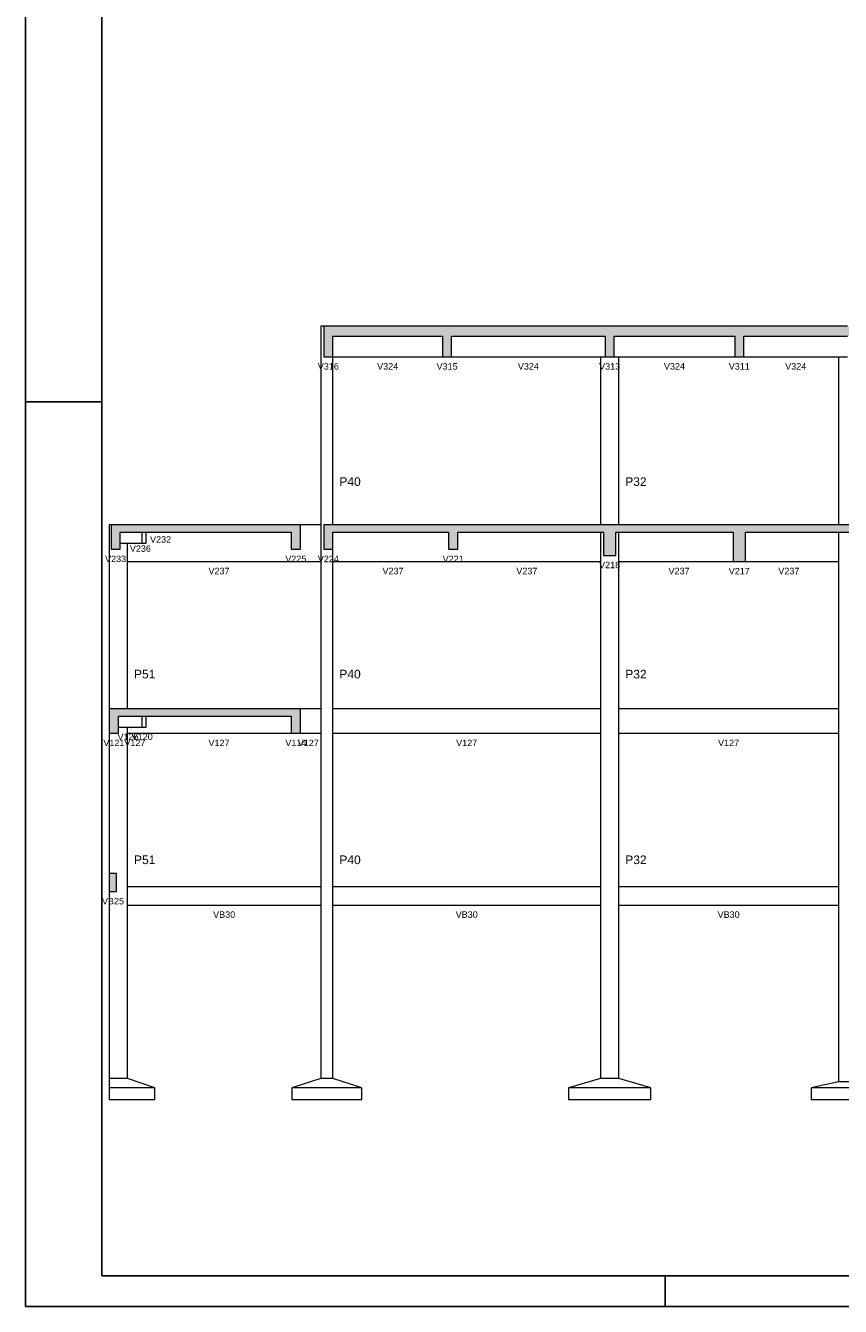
# Model space of a CAD drawing. Header units: millimetres. Extents: x 0 to 119, y 0 to 84.
# Tile 1 of 11: x 0 to 27, y 0 to 42. Entities that reach past the tile are written whole.
import ezdxf

# ---------------------------------------------------------------- set-up
doc = ezdxf.new("R2010")
doc.units = ezdxf.units.MM
doc.header["$MEASUREMENT"] = 0
doc.linetypes.add('NULL', pattern=[0])
for name, color, linetype, lineweight in [('FO-Elementos cortados', 159, 'Continuous', 5), ('FO-Elementos em vista', 7, 'Continuous', 5), ('FO-Hachuras', 153, 'Continuous', 5), ('FO-Textos das vigas', 7, 'Continuous', 5), ('FO-Textos dos pilares', 7, 'Continuous', 5)]:
    doc.layers.add(name, color=color, linetype=linetype, lineweight=lineweight)
doc.layers.add('SEDUC_MARF', color=1, linetype='Continuous')
doc.layers.add('SEDUC_MARGG', color=7, linetype='Continuous')
doc.styles.add('Arial', font='txt')

msp = doc.modelspace()

# ---------------------------------------------------------------- hatches: boundary and pattern name
at = {"layer": 'FO-Hachuras', "linetype": 'Continuous'}
for points in [[(9.7926, 31.8569), (13.9926, 31.8569), (13.9926, 32.1769), (9.7926, 32.1769), (9.7926, 31.8569)], [(9.7926, 31.1769), (10.0926, 31.1769), (10.0926, 32.1769), (9.7926, 32.1769), (9.7926, 31.1769)], [(13.6926, 31.8569), (19.331, 31.8569), (19.331, 32.1769), (13.6926, 32.1769), (13.6926, 31.8569)], [(13.6926, 31.1769), (13.9926, 31.1769), (13.9926, 32.1769), (13.6926, 32.1769), (13.6926, 31.1769)], [(19.031, 31.8569), (23.5894, 31.8569), (23.5894, 32.1769), (19.031, 32.1769), (19.031, 31.8569)], [(19.031, 31.1769), (19.331, 31.1769), (19.331, 32.1769), (19.031, 32.1769), (19.031, 31.1769)], [(23.2894, 31.8569), (27.2964, 31.8569), (27.2964, 32.1769), (23.2894, 32.1769), (23.2894, 31.8569)], [(23.2894, 31.1769), (23.5894, 31.1769), (23.5894, 32.1769), (23.2894, 32.1769), (23.2894, 31.1769)], [(2.8066, 25.4169), (9.0264, 25.4169), (9.0264, 25.6569), (2.8066, 25.6569), (2.8066, 25.4169)], [(2.8066, 24.8569), (3.1066, 24.8569), (3.1066, 25.6569), (2.8066, 25.6569), (2.8066, 24.8569)], [(8.7264, 24.8569), (9.0264, 24.8569), (9.0264, 25.6569), (8.7264, 25.6569), (8.7264, 24.8569)], [(9.7926, 25.4169), (14.1926, 25.4169), (14.1926, 25.6569), (9.7926, 25.6569), (9.7926, 25.4169)], [(9.7926, 24.8569), (10.0926, 24.8569), (10.0926, 25.6569), (9.7926, 25.6569), (9.7926, 24.8569)], [(13.8926, 25.4169), (19.381, 25.4169), (19.381, 25.6569), (13.8926, 25.6569), (13.8926, 25.4169)], [(13.8926, 24.8569), (14.1926, 24.8569), (14.1926, 25.6569), (13.8926, 25.6569), (13.8926, 24.8569)], [(18.981, 25.4169), (23.6394, 25.4169), (23.6394, 25.6569), (18.981, 25.6569), (18.981, 25.4169)], [(18.981, 24.6569), (19.381, 24.6569), (19.381, 25.6569), (18.981, 25.6569), (18.981, 24.6569)], [(23.2394, 25.4169), (28.5424, 25.4169), (28.5424, 25.6569), (23.2394, 25.6569), (23.2394, 25.4169)], [(23.2394, 24.4569), (23.6394, 24.4569), (23.6394, 25.6569), (23.2394, 25.6569), (23.2394, 24.4569)], [(2.7494, 19.3769), (9.0264, 19.3769), (9.0264, 19.6169), (2.7494, 19.6169), (2.7494, 19.3769)], [(2.7494, 18.8169), (3.0494, 18.8169), (3.0494, 19.6169), (2.7494, 19.6169), (2.7494, 18.8169)], [(8.7264, 18.8169), (9.0264, 18.8169), (9.0264, 19.6169), (8.7264, 19.6169), (8.7264, 18.8169)], [(2.7494, 13.6169), (2.9894, 13.6169), (2.9894, 14.2169), (2.7494, 14.2169), (2.7494, 13.6169)]]:
    msp.add_hatch(color=153, dxfattribs=at).paths.add_polyline_path(points)

# ---------------------------------------------------------------- linework, layer by layer
at = {"layer": 'FO-Elementos cortados'}
for p, q in [((9.7926, 32.1769), (9.7926, 31.8569)), ((9.9426, 32.1769), (9.7926, 32.1769)), ((10.0926, 32.1769), (9.9426, 32.1769)), ((13.6926, 32.1769), (10.0926, 32.1769)), ((13.8426, 32.1769), (13.6926, 32.1769)), ((13.9926, 32.1769), (13.8426, 32.1769)), ((18.881, 32.1769), (13.9926, 32.1769)), ((19.031, 32.1769), (18.881, 32.1769)), ((19.181, 32.1769), (19.031, 32.1769)), ((19.331, 32.1769), (19.181, 32.1769)), ((19.481, 32.1769), (19.331, 32.1769)), ((23.2894, 32.1769), (19.481, 32.1769)), ((23.4394, 32.1769), (23.2894, 32.1769)), ((23.5894, 32.1769), (23.4394, 32.1769)), ((26.6964, 32.1769), (23.5894, 32.1769)), ((26.9964, 32.1769), (26.6964, 32.1769)), ((9.7926, 31.8569), (9.7926, 31.1769)), ((10.0926, 31.1769), (10.0926, 31.8569)), ((10.0926, 31.8569), (13.6926, 31.8569)), ((13.6926, 31.8569), (13.6926, 31.1769)), ((13.9926, 31.1769), (13.9926, 31.8569)), ((13.9926, 31.8569), (18.881, 31.8569)), ((18.881, 31.8569), (19.031, 31.8569)), ((19.031, 31.8569), (19.031, 31.1769)), ((19.331, 31.1769), (19.331, 31.8569)), ((19.331, 31.8569), (19.481, 31.8569)), ((19.481, 31.8569), (23.2894, 31.8569)), ((23.2894, 31.8569), (23.2894, 31.1769)), ((23.5894, 31.1769), (23.5894, 31.8569)), ((23.5894, 31.8569), (26.6964, 31.8569)), ((26.6964, 31.8569), (26.9964, 31.8569)), ((9.7926, 31.1769), (9.9426, 31.1769)), ((9.9426, 31.1769), (10.0926, 31.1769)), ((13.6926, 31.1769), (13.8426, 31.1769)), ((13.8426, 31.1769), (13.9926, 31.1769)), ((19.031, 31.1769), (19.181, 31.1769)), ((19.181, 31.1769), (19.331, 31.1769)), ((23.2894, 31.1769), (23.4394, 31.1769)), ((23.4394, 31.1769), (23.5894, 31.1769)), ((2.8066, 25.6569), (2.8066, 25.4169)), ((2.9566, 25.6569), (2.8066, 25.6569)), ((3.1066, 25.6569), (2.9566, 25.6569)), ((3.3494, 25.6569), (3.1066, 25.6569)), ((3.6994, 25.6569), (3.3494, 25.6569)), ((3.8294, 25.6569), (3.6994, 25.6569)), ((3.9594, 25.6569), (3.8294, 25.6569)), ((8.7264, 25.6569), (3.9594, 25.6569)), ((8.8764, 25.6569), (8.7264, 25.6569)), ((9.0264, 25.6569), (8.8764, 25.6569)), ((9.0264, 25.4169), (9.0264, 25.6569)), ((9.7926, 25.6569), (9.7926, 25.4169)), ((10.0926, 25.6569), (9.7926, 25.6569)), ((13.8926, 25.6569), (10.0926, 25.6569)), ((14.0426, 25.6569), (13.8926, 25.6569)), ((14.1926, 25.6569), (14.0426, 25.6569)), ((18.881, 25.6569), (14.1926, 25.6569)), ((18.981, 25.6569), (18.881, 25.6569)), ((19.381, 25.6569), (18.981, 25.6569)), ((19.481, 25.6569), (19.381, 25.6569)), ((23.2394, 25.6569), (19.481, 25.6569)), ((23.4394, 25.6569), (23.2394, 25.6569)), ((23.6394, 25.6569), (23.4394, 25.6569)), ((26.6964, 25.6569), (23.6394, 25.6569)), ((27.2964, 25.6569), (26.6964, 25.6569)), ((2.8066, 25.4169), (2.8066, 24.8569)), ((3.1066, 25.0569), (3.1066, 25.4169)), ((3.1066, 25.4169), (3.3494, 25.4169)), ((3.3494, 25.4169), (3.6994, 25.4169)), ((3.6994, 25.4169), (3.8294, 25.4169)), ((3.8294, 25.4169), (3.9594, 25.4169)), ((3.9594, 25.4169), (8.7264, 25.4169)), ((8.7264, 25.4169), (8.7264, 24.8569)), ((9.0264, 24.8569), (9.0264, 25.4169)), ((9.7926, 25.4169), (9.7926, 24.8569)), ((10.0926, 24.8569), (10.0926, 25.4169)), ((10.0926, 25.4169), (13.8926, 25.4169)), ((13.8926, 25.4169), (13.8926, 24.8569)), ((14.1926, 24.8569), (14.1926, 25.4169)), ((14.1926, 25.4169), (18.881, 25.4169)), ((18.881, 25.4169), (18.981, 25.4169)), ((18.981, 25.4169), (18.981, 24.6569)), ((19.381, 24.6569), (19.381, 25.4169)), ((19.381, 25.4169), (19.481, 25.4169)), ((19.481, 25.4169), (23.2394, 25.4169)), ((23.2394, 25.4169), (23.2394, 24.4569)), ((23.6394, 24.4569), (23.6394, 25.4169)), ((23.6394, 25.4169), (26.6964, 25.4169)), ((26.6964, 25.4169), (27.2964, 25.4169)), ((2.8066, 24.8569), (3.1066, 24.8569)), ((3.1066, 24.8569), (3.1066, 25.0569)), ((8.7264, 24.8569), (8.8764, 24.8569)), ((8.8764, 24.8569), (9.0264, 24.8569)), ((9.7926, 24.8569), (10.0926, 24.8569)), ((13.8926, 24.8569), (14.0426, 24.8569)), ((14.0426, 24.8569), (14.1926, 24.8569)), ((18.981, 24.6569), (19.381, 24.6569)), ((23.2394, 24.4569), (23.4394, 24.4569)), ((23.4394, 24.4569), (23.6394, 24.4569)), ((2.7494, 19.6169), (2.7494, 19.3769)), ((2.8994, 19.6169), (2.7494, 19.6169)), ((2.7494, 19.3769), (2.7494, 18.8169)), ((3.0494, 19.6169), (2.8994, 19.6169)), ((3.3494, 19.6169), (3.0494, 19.6169)), ((3.0494, 19.0169), (3.0494, 19.3769)), ((3.0494, 19.3769), (3.3494, 19.3769)), ((3.6994, 19.6169), (3.3494, 19.6169)), ((3.3494, 19.3769), (3.6994, 19.3769)), ((3.8294, 19.6169), (3.6994, 19.6169)), ((3.6994, 19.3769), (3.8294, 19.3769)), ((3.9594, 19.6169), (3.8294, 19.6169)), ((3.8294, 19.3769), (3.9594, 19.3769)), ((8.7264, 19.6169), (3.9594, 19.6169)), ((3.9594, 19.3769), (8.7264, 19.3769)), ((8.8764, 19.6169), (8.7264, 19.6169)), ((8.7264, 19.3769), (8.7264, 18.8169)), ((9.0264, 19.6169), (8.8764, 19.6169)), ((9.0264, 19.3769), (9.0264, 19.6169)), ((9.0264, 18.8169), (9.0264, 19.3769)), ((3.0494, 18.8169), (3.0494, 19.0169)), ((2.7494, 18.8169), (3.0494, 18.8169)), ((8.7264, 18.8169), (8.8764, 18.8169)), ((8.8764, 18.8169), (9.0264, 18.8169)), ((2.9894, 14.2169), (2.7494, 14.2169)), ((2.7494, 14.2169), (2.7494, 13.7769)), ((2.9894, 13.7769), (2.9894, 14.2169)), ((2.7494, 13.7769), (2.7494, 13.6169)), ((2.7494, 13.6169), (2.9894, 13.6169)), ((2.9894, 13.6169), (2.9894, 13.7769))]:
    msp.add_line(p, q, dxfattribs=at)
at = {"layer": 'FO-Elementos em vista'}
for p, q in [((9.6926, 32.1769), (9.6926, 29.0569)), ((9.7926, 32.1769), (9.6926, 32.1769)), ((10.0926, 29.0569), (10.0926, 31.1769)), ((10.0926, 31.1769), (13.6926, 31.1769)), ((13.9926, 31.1769), (18.881, 31.1769)), ((18.881, 31.1769), (18.881, 29.0569)), ((18.881, 31.1769), (19.031, 31.1769)), ((19.331, 31.1769), (19.481, 31.1769)), ((19.481, 29.0569), (19.481, 31.1769)), ((19.481, 31.1769), (23.2894, 31.1769)), ((23.5894, 31.1769), (26.6964, 31.1769)), ((26.6964, 31.1769), (26.6964, 29.0569)), ((26.6964, 31.1769), (26.9964, 31.1769)), ((9.6926, 29.0569), (9.6926, 25.6569)), ((10.0926, 25.6569), (10.0926, 29.0569)), ((18.881, 29.0569), (18.881, 25.6569)), ((19.481, 25.6569), (19.481, 29.0569)), ((26.6964, 29.0569), (26.6964, 25.6569)), ((2.7494, 25.6569), (2.7494, 23.6569)), ((2.8066, 25.6569), (2.7494, 25.6569)), ((9.6926, 25.6569), (9.0264, 25.6569)), ((9.6926, 25.6569), (9.6926, 24.4569)), ((3.8294, 25.0569), (3.8294, 25.4169)), ((3.9594, 25.0569), (3.9594, 25.4169)), ((18.881, 25.4169), (18.881, 24.4569)), ((19.481, 24.4569), (19.481, 25.4169)), ((26.6964, 25.4169), (26.6964, 24.4569)), ((3.1066, 25.0569), (3.3494, 25.0569)), ((3.3494, 24.4569), (3.3494, 25.0569)), ((3.3494, 25.0569), (3.6994, 25.0569)), ((3.6994, 25.0569), (3.8294, 25.0569)), ((3.8294, 25.0569), (3.9594, 25.0569)), ((10.0926, 24.4569), (10.0926, 24.8569)), ((3.3494, 24.4569), (3.8294, 24.4569)), ((3.3494, 23.6569), (3.3494, 24.4569)), ((3.8294, 24.4569), (8.8764, 24.4569)), ((8.8764, 24.4569), (9.6926, 24.4569)), ((9.6926, 24.4569), (9.6926, 23.6569)), ((10.0926, 24.4569), (14.0426, 24.4569)), ((10.0926, 23.6569), (10.0926, 24.4569)), ((14.0426, 24.4569), (18.881, 24.4569)), ((18.881, 24.4569), (18.881, 23.6569)), ((19.481, 24.4569), (23.2394, 24.4569)), ((19.481, 23.6569), (19.481, 24.4569)), ((23.6394, 24.4569), (26.6964, 24.4569)), ((26.6964, 24.4569), (26.6964, 23.6569)), ((2.7494, 23.6569), (2.7494, 22.4569)), ((3.3494, 22.4569), (3.3494, 23.6569)), ((9.6926, 23.6569), (9.6926, 22.4569)), ((10.0926, 22.4569), (10.0926, 23.6569)), ((18.881, 23.6569), (18.881, 22.4569)), ((19.481, 22.4569), (19.481, 23.6569)), ((26.6964, 23.6569), (26.6964, 22.4569)), ((2.7494, 22.4569), (2.7494, 19.6169)), ((3.3494, 19.6169), (3.3494, 22.4569)), ((9.6926, 22.4569), (9.6926, 19.6169)), ((10.0926, 19.6169), (10.0926, 22.4569)), ((18.881, 22.4569), (18.881, 19.6169)), ((19.481, 19.6169), (19.481, 22.4569)), ((26.6964, 22.4569), (26.6964, 19.6169)), ((3.8294, 19.0169), (3.8294, 19.3769)), ((3.9594, 19.0169), (3.9594, 19.3769)), ((9.6926, 19.6169), (9.0264, 19.6169)), ((9.6926, 19.6169), (9.6926, 18.8169)), ((18.881, 19.6169), (10.0926, 19.6169)), ((10.0926, 18.8169), (10.0926, 19.6169)), ((18.881, 19.6169), (18.881, 18.8169)), ((26.6964, 19.6169), (19.481, 19.6169)), ((19.481, 18.8169), (19.481, 19.6169)), ((26.6964, 19.6169), (26.6964, 18.8169)), ((3.0494, 19.0169), (3.3494, 19.0169)), ((3.3494, 18.8169), (3.3494, 19.0169)), ((3.3494, 19.0169), (3.6994, 19.0169)), ((3.6994, 19.0169), (3.8294, 19.0169)), ((3.8294, 19.0169), (3.9594, 19.0169)), ((2.7494, 18.8169), (2.7494, 16.1049)), ((3.3494, 18.8169), (3.8294, 18.8169)), ((3.3494, 16.1049), (3.3494, 18.8169)), ((3.8294, 18.8169), (8.7264, 18.8169)), ((9.0264, 18.8169), (9.6926, 18.8169)), ((9.6926, 18.8169), (9.6926, 16.1049)), ((10.0926, 18.8169), (18.881, 18.8169)), ((10.0926, 16.1049), (10.0926, 18.8169)), ((18.881, 18.8169), (18.881, 16.1049)), ((19.481, 18.8169), (26.6964, 18.8169)), ((19.481, 16.1049), (19.481, 18.8169)), ((26.6964, 18.8169), (26.6964, 16.1049)), ((2.7494, 16.1049), (2.7494, 14.2169)), ((3.3494, 13.7769), (3.3494, 16.1049)), ((9.6926, 16.1049), (9.6926, 13.7769)), ((10.0926, 13.7769), (10.0926, 16.1049)), ((18.881, 16.1049), (18.881, 13.7769)), ((19.481, 13.7769), (19.481, 16.1049)), ((26.6964, 16.1049), (26.6964, 13.7769)), ((2.7494, 13.6169), (2.7494, 7.4769)), ((9.6926, 13.7769), (3.3494, 13.7769)), ((3.3494, 13.1769), (3.3494, 13.7769)), ((9.6926, 13.7769), (9.6926, 13.1769)), ((18.881, 13.7769), (10.0926, 13.7769)), ((10.0926, 13.1769), (10.0926, 13.7769)), ((18.881, 13.7769), (18.881, 13.1769)), ((26.6964, 13.7769), (19.481, 13.7769)), ((19.481, 13.1769), (19.481, 13.7769)), ((26.6964, 13.7769), (26.6964, 13.1769)), ((3.3494, 13.1769), (9.6926, 13.1769)), ((3.3494, 7.4769), (3.3494, 13.1769)), ((9.6926, 13.1769), (9.6926, 7.4769)), ((10.0926, 13.1769), (18.881, 13.1769)), ((10.0926, 7.4769), (10.0926, 13.1769)), ((18.881, 13.1769), (18.881, 7.4769)), ((19.481, 13.1769), (26.6964, 13.1769)), ((19.481, 7.4769), (19.481, 13.1769)), ((26.6964, 13.1769), (26.6964, 7.3769)), ((3.3494, 7.4769), (2.7494, 7.4769)), ((2.7494, 7.4769), (2.7494, 7.1769)), ((2.7494, 7.1769), (2.7494, 6.7769)), ((3.3494, 7.1769), (2.7494, 7.1769)), ((4.2494, 7.1769), (3.3494, 7.4769)), ((4.2494, 7.1769), (3.3494, 7.1769)), ((4.2494, 6.7769), (4.2494, 7.1769)), ((9.6926, 7.4769), (8.7426, 7.1769)), ((8.7426, 7.1769), (8.7426, 6.7769)), ((9.6926, 7.1769), (8.7426, 7.1769)), ((10.0926, 7.4769), (9.6926, 7.4769)), ((10.0926, 7.1769), (9.6926, 7.1769)), ((11.0426, 7.1769), (10.0926, 7.4769)), ((11.0426, 7.1769), (10.0926, 7.1769)), ((11.0426, 6.7769), (11.0426, 7.1769)), ((18.881, 7.4769), (17.831, 7.1769)), ((17.831, 7.1769), (17.831, 6.7769)), ((18.881, 7.1769), (17.831, 7.1769)), ((19.481, 7.4769), (18.881, 7.4769)), ((19.481, 7.1769), (18.881, 7.1769)), ((20.531, 7.1769), (19.481, 7.4769)), ((20.531, 7.1769), (19.481, 7.1769)), ((20.531, 6.7769), (20.531, 7.1769)), ((26.6964, 7.3769), (25.7964, 7.1769)), ((25.7964, 7.1769), (25.7964, 6.7769)), ((26.6964, 7.1769), (25.7964, 7.1769)), ((27.2964, 7.3769), (26.6964, 7.3769)), ((27.2964, 7.1769), (26.6964, 7.1769)), ((3.3494, 6.7769), (2.7494, 6.7769)), ((4.2494, 6.7769), (3.3494, 6.7769)), ((9.6926, 6.7769), (8.7426, 6.7769)), ((10.0926, 6.7769), (9.6926, 6.7769)), ((11.0426, 6.7769), (10.0926, 6.7769)), ((18.881, 6.7769), (17.831, 6.7769)), ((19.481, 6.7769), (18.881, 6.7769)), ((20.531, 6.7769), (19.481, 6.7769)), ((26.6964, 6.7769), (25.7964, 6.7769)), ((27.2964, 6.7769), (26.6964, 6.7769))]:
    msp.add_line(p, q, dxfattribs=at)
at = {"layer": 'SEDUC_MARF'}
for p, q in [((0, 29.7), (2.5, 29.7)), ((21.0015, 1), (21.0015, 0))]:
    msp.add_line(p, q, dxfattribs=at)
msp.add_lwpolyline([(118.9, 84.1), (0, 84.1), (0, 0), (118.9, 0)], close=True, dxfattribs=at)
at = {"layer": 'SEDUC_MARGG'}
msp.add_lwpolyline([(2.5, 1), (117.9, 1), (117.9, 83.1), (2.5, 83.1), (2.5, 1)], dxfattribs=at)

# ---------------------------------------------------------------- texts
at = {"layer": 'FO-Textos das vigas', "linetype": 'NULL', "char_height": 0.2118, "attachment_point": 8, "line_spacing_factor": 0.798, "style": 'Arial'}
for s, insert, width in [('V316', (9.9422, 30.7538), 1.354561), ('V324', (11.8922, 30.7538), 1.354561), ('V315', (13.8422, 30.7538), 1.354561), ('V324', (16.5122, 30.7538), 1.354561), ('V313', (19.1812, 30.7538), 1.354561), ('V324', (21.3102, 30.7538), 1.354561), ('V311', (23.4392, 30.7538), 1.354561), ('V324', (25.2932, 30.7538), 1.354561), ('V232', (4.4332, 25.0715), 1.354561), ('V236', (3.7693, 24.7708), 1.354561), ('V233', (2.9562, 24.4338), 1.354561), ('V225', (8.8762, 24.4338), 1.354561), ('V224', (9.9422, 24.4338), 1.354561), ('V221', (14.0422, 24.4338), 1.354561), ('V218', (19.1812, 24.2338), 1.354561), ('V237', (6.3532, 24.0338), 1.354561), ('V237', (12.0672, 24.0338), 1.354561), ('V237', (16.4622, 24.0338), 1.354561), ('V237', (21.4602, 24.0338), 1.354561), ('V217', (23.4392, 24.0338), 1.354561), ('V237', (25.0682, 24.0338), 1.354561), ('V121', (2.8992, 18.3938), 1.354561), ('V126', (3.3642, 18.5938), 1.354561), ('V127', (3.5892, 18.3938), 1.354561), ('V120', (3.8292, 18.5938), 1.354561), ('V127', (6.3532, 18.3938), 1.354561), ('V114', (8.8762, 18.3938), 1.354561), ('V127', (9.2842, 18.3938), 1.354561), ('V127', (14.4872, 18.3938), 1.354561), ('V127', (23.0882, 18.3938), 1.354561), ('VB25', (2.8692, 13.1938), 1.418848), ('VB30', (6.5212, 12.7538), 1.418848), ('VB30', (14.4872, 12.7538), 1.418848), ('VB30', (23.0882, 12.7538), 1.418848)]:
    msp.add_mtext(s, dxfattribs=dict(at, insert=insert, width=width))
at = {"layer": 'FO-Textos dos pilares', "linetype": 'NULL', "char_height": 0.2824, "width": 1.387852, "attachment_point": 7, "line_spacing_factor": 0.798, "style": 'Arial'}
for s, insert in [('P40', (10.3042, 26.9331)), ('P32', (19.6932, 26.9331)), ('P51', (3.5612, 20.6131)), ('P40', (10.3042, 20.6131)), ('P32', (19.6932, 20.6131)), ('P51', (3.5612, 14.5171)), ('P40', (10.3042, 14.5171)), ('P32', (19.6932, 14.5171))]:
    msp.add_mtext(s, dxfattribs=dict(at, insert=insert))

doc.saveas('drawing.dxf')
